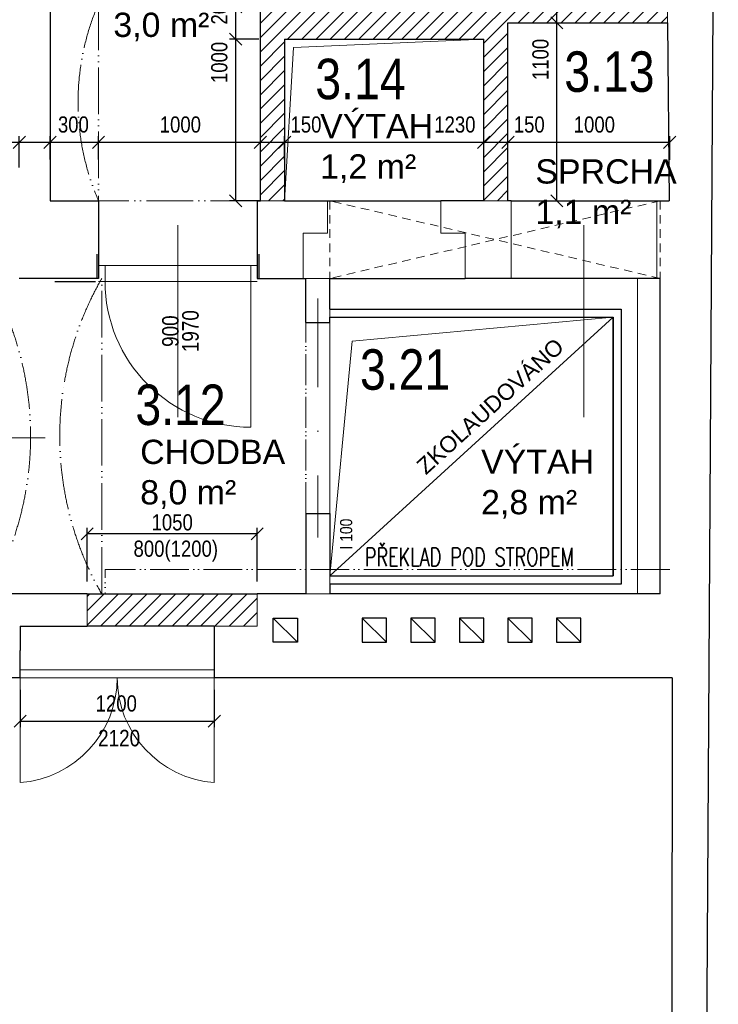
# Model space of a CAD drawing. Header units: millimetres. Extents: x -300958 to -108039, y 30118 to 292543.
# Tile 84 of 256: x -252500 to -248183, y 143231 to 149320. Entities that reach past the tile are written whole.
import ezdxf
from ezdxf.enums import TextEntityAlignment as Align

# ---------------------------------------------------------------- set-up
doc = ezdxf.new("R2010")
doc.units = ezdxf.units.MM
doc.header["$MEASUREMENT"] = 0
for name, pattern in [('ACAD_ISO05W100', [33, 24, -3, 0, -3, 0, -3]), ('DGN Style 2', [879.857395, 527.914437, -351.942958]), ('DGN Style 4', [1094.119168, 546.717885, -273.358943, 0.683397, -273.358943])]:
    doc.linetypes.add(name, pattern=pattern)
doc.layers.get('0').update_dxf_attribs({"lineweight": 13})
doc.layers.get('Defpoints').update_dxf_attribs({"color": 3, "lineweight": 13})
for name, color, linetype, lineweight in [('BOURÁNÍ', 40, 'Continuous', 13), ('dims', 7, 'Continuous', 9), ('dvere', 7, 'Continuous', 9), ('ETAPY', 7, 'Continuous', 0), ('Materiály', 1, 'Continuous', 13), ('OCEL', 7, 'Continuous', 13), ('popis', 7, 'Continuous', 9), ('schody', 7, 'Continuous', 13), ('tenka', 7, 'Continuous', 13), ('texts', 3, 'Continuous', 30), ('walls', 7, 'Continuous', 13)]:
    doc.layers.add(name, color=color, linetype=linetype, lineweight=lineweight)
doc.styles.add('GENERATED_STYLE_8', font='arial.ttf')
doc.styles.get("Standard").update_dxf_attribs({"font": 'txt.shx'})
doc.styles.add('STYLE-0', font='ARIALN.TTF')
doc.styles.add('Style-Arial', font='arial.ttf')
doc.dimstyles.new('arch', dxfattribs={"dimscale": 50, "dimtxt": 2.5, "dimasz": 2.5, "dimexe": 1.25, "dimexo": 0.9, "dimtad": 1, "dimdec": 0, "dimtxsty": 'STYLE-0', "dimblk": 'ARCHTICK', "dimcen": 2.5, "dimadec": 0, "dimazin": 0, "dimtfac": 1, "dimtdec": 0, "dimtmove": 2, "dimatfit": 3, "dimldrblk": 'ARCHTICK', "dimfxl": 0, "dimarcsym": 0})

# ---------------------------------------------------------------- blocks, each defined once
blk = doc.blocks.new('_ArchTick')
at = {"color": 0, "linetype": 'ByBlock', "flags": 128}
blk.add_lwpolyline([(-0.5, -0.5), (0.5, 0.5)], dxfattribs=at)
blk = doc.blocks.new('*D383')
at = {"layer": 'Defpoints', "color": 0, "linetype": 'Continuous'}
for p in [(-252502.6, 148561.8), (-253962.6, 148381.3), (-252502.6, 148331.3)]:
    blk.add_point(p, dxfattribs=at)
at = {"layer": 'dims', "color": 0, "linetype": 'Continuous', "lineweight": -2}
for p, q in [((-253962.6, 148456.3), (-253962.6, 148599.3)), ((-252502.6, 148406.3), (-252502.6, 148599.3)), ((-253962.6, 148561.8), (-252502.6, 148561.8))]:
    blk.add_line(p, q, dxfattribs=at)
at = {"layer": 'dims', "color": 0, "linetype": 'Continuous', "lineweight": -2, "xscale": 75, "yscale": 75, "zscale": 75, "rotation": 180}
blk.add_blockref('_ArchTick', (-253962.6, 148561.8), dxfattribs=at)
at = {"layer": 'dims', "color": 0, "linetype": 'Continuous', "lineweight": -2, "xscale": 75, "yscale": 75, "zscale": 75}
blk.add_blockref('_ArchTick', (-252502.6, 148561.8), dxfattribs=at)
at = {"layer": 'dims', "color": 0, "linetype": 'Continuous', "insert": (-252957.2, 148671.2), "char_height": 100, "attachment_point": 5, "style": 'STYLE-0'}
blk.add_mtext('1460', dxfattribs=at)
blk = doc.blocks.new('*D384')
at = {"layer": 'Defpoints', "color": 0, "linetype": 'Continuous'}
for p in [(-252312.6, 148561.8), (-252502.6, 148381.3), (-252312.6, 148381.3)]:
    blk.add_point(p, dxfattribs=at)
at = {"layer": 'dims', "color": 0, "linetype": 'Continuous', "lineweight": -2}
for p, q in [((-252502.6, 148456.3), (-252502.6, 148599.3)), ((-252312.6, 148456.3), (-252312.6, 148599.3)), ((-252502.6, 148561.8), (-252312.6, 148561.8))]:
    blk.add_line(p, q, dxfattribs=at)
at = {"layer": 'dims', "color": 0, "linetype": 'Continuous', "lineweight": -2, "xscale": 75, "yscale": 75, "zscale": 75, "rotation": 180}
blk.add_blockref('_ArchTick', (-252502.6, 148561.8), dxfattribs=at)
at = {"layer": 'dims', "color": 0, "linetype": 'Continuous', "lineweight": -2, "xscale": 75, "yscale": 75, "zscale": 75}
blk.add_blockref('_ArchTick', (-252312.6, 148561.8), dxfattribs=at)
at = {"layer": 'dims', "color": 0, "linetype": 'Continuous', "insert": (-252670.1, 148457.3), "char_height": 100, "attachment_point": 5, "style": 'STYLE-0'}
blk.add_mtext('190', dxfattribs=at)
blk = doc.blocks.new('*D412')
at = {"layer": 'Defpoints', "color": 0, "linetype": 'Continuous'}
for p in [(-252497.6, 145250), (-251297.6, 145250), (-251297.6, 144981.6)]:
    blk.add_point(p, dxfattribs=at)
at = {"layer": 'dims', "color": 0, "linetype": 'Continuous', "lineweight": -2}
for p, q in [((-252497.6, 145175), (-252497.6, 144944.1)), ((-251297.6, 145175), (-251297.6, 144944.1)), ((-252497.6, 144981.6), (-251297.6, 144981.6))]:
    blk.add_line(p, q, dxfattribs=at)
at = {"layer": 'dims', "color": 0, "linetype": 'Continuous', "lineweight": -2, "xscale": 75, "yscale": 75, "zscale": 75, "rotation": 180}
blk.add_blockref('_ArchTick', (-252497.6, 144981.6), dxfattribs=at)
at = {"layer": 'dims', "color": 0, "linetype": 'Continuous', "lineweight": -2, "xscale": 75, "yscale": 75, "zscale": 75}
blk.add_blockref('_ArchTick', (-251297.6, 144981.6), dxfattribs=at)
at = {"layer": 'dims', "color": 0, "linetype": 'Continuous', "insert": (-251903.2, 145091), "char_height": 100, "attachment_point": 5, "style": 'STYLE-0'}
blk.add_mtext('1200', dxfattribs=at)
blk = doc.blocks.new('*D413')
at = {"layer": 'Defpoints', "color": 0, "linetype": 'Continuous'}
for p in [(-251012.6, 148561.8), (-252012.6, 148381.3), (-251012.6, 148381.3)]:
    blk.add_point(p, dxfattribs=at)
at = {"layer": 'dims', "color": 0, "linetype": 'Continuous', "lineweight": -2}
for p, q in [((-252012.6, 148456.3), (-252012.6, 148599.3)), ((-251012.6, 148456.3), (-251012.6, 148599.3)), ((-252012.6, 148561.8), (-251012.6, 148561.8))]:
    blk.add_line(p, q, dxfattribs=at)
at = {"layer": 'dims', "color": 0, "linetype": 'Continuous', "lineweight": -2, "xscale": 75, "yscale": 75, "zscale": 75, "rotation": 180}
blk.add_blockref('_ArchTick', (-252012.6, 148561.8), dxfattribs=at)
at = {"layer": 'dims', "color": 0, "linetype": 'Continuous', "lineweight": -2, "xscale": 75, "yscale": 75, "zscale": 75}
blk.add_blockref('_ArchTick', (-251012.6, 148561.8), dxfattribs=at)
at = {"layer": 'dims', "color": 0, "linetype": 'Continuous', "insert": (-251507.2, 148671.2), "char_height": 100, "attachment_point": 5, "style": 'STYLE-0'}
blk.add_mtext('1000', dxfattribs=at)
blk = doc.blocks.new('*D414')
at = {"layer": 'Defpoints', "color": 0, "linetype": 'Continuous'}
for p in [(-250862.6, 148561.8), (-251012.6, 148381.3), (-250862.6, 148381.3)]:
    blk.add_point(p, dxfattribs=at)
at = {"layer": 'dims', "color": 0, "linetype": 'Continuous', "lineweight": -2}
for p, q in [((-251012.6, 148456.3), (-251012.6, 148599.3)), ((-250862.6, 148456.3), (-250862.6, 148599.3)), ((-251012.6, 148561.8), (-250862.6, 148561.8))]:
    blk.add_line(p, q, dxfattribs=at)
at = {"layer": 'dims', "color": 0, "linetype": 'Continuous', "lineweight": -2, "xscale": 75, "yscale": 75, "zscale": 75, "rotation": 180}
blk.add_blockref('_ArchTick', (-251012.6, 148561.8), dxfattribs=at)
at = {"layer": 'dims', "color": 0, "linetype": 'Continuous', "lineweight": -2, "xscale": 75, "yscale": 75, "zscale": 75}
blk.add_blockref('_ArchTick', (-250862.6, 148561.8), dxfattribs=at)
at = {"layer": 'dims', "color": 0, "linetype": 'Continuous', "insert": (-250731, 148671.2), "char_height": 100, "attachment_point": 5, "style": 'STYLE-0'}
blk.add_mtext('150', dxfattribs=at)
blk = doc.blocks.new('*D415')
at = {"layer": 'Defpoints', "color": 0, "linetype": 'Continuous'}
for p in [(-252012.6, 148561.8), (-252312.6, 148381.3), (-252012.6, 148381.3)]:
    blk.add_point(p, dxfattribs=at)
at = {"layer": 'dims', "color": 0, "linetype": 'Continuous', "lineweight": -2}
for p, q in [((-252312.6, 148456.3), (-252312.6, 148599.3)), ((-252012.6, 148456.3), (-252012.6, 148599.3)), ((-252312.6, 148561.8), (-252012.6, 148561.8))]:
    blk.add_line(p, q, dxfattribs=at)
at = {"layer": 'dims', "color": 0, "linetype": 'Continuous', "lineweight": -2, "xscale": 75, "yscale": 75, "zscale": 75, "rotation": 180}
blk.add_blockref('_ArchTick', (-252312.6, 148561.8), dxfattribs=at)
at = {"layer": 'dims', "color": 0, "linetype": 'Continuous', "lineweight": -2, "xscale": 75, "yscale": 75, "zscale": 75}
blk.add_blockref('_ArchTick', (-252012.6, 148561.8), dxfattribs=at)
at = {"layer": 'dims', "color": 0, "linetype": 'Continuous', "insert": (-252168.2, 148671.2), "char_height": 100, "attachment_point": 5, "style": 'STYLE-0'}
blk.add_mtext('300', dxfattribs=at)
blk = doc.blocks.new('*D416')
at = {"layer": 'Defpoints', "color": 0, "linetype": 'Continuous'}
for p in [(-249632.6, 148561.8), (-250862.6, 148381.3), (-249632.6, 148381.3)]:
    blk.add_point(p, dxfattribs=at)
at = {"layer": 'dims', "color": 0, "linetype": 'Continuous', "lineweight": -2}
for p, q in [((-250862.6, 148456.3), (-250862.6, 148599.3)), ((-249632.6, 148456.3), (-249632.6, 148599.3)), ((-250862.6, 148561.8), (-249632.6, 148561.8))]:
    blk.add_line(p, q, dxfattribs=at)
at = {"layer": 'dims', "color": 0, "linetype": 'Continuous', "lineweight": -2, "xscale": 75, "yscale": 75, "zscale": 75, "rotation": 180}
blk.add_blockref('_ArchTick', (-250862.6, 148561.8), dxfattribs=at)
at = {"layer": 'dims', "color": 0, "linetype": 'Continuous', "lineweight": -2, "xscale": 75, "yscale": 75, "zscale": 75}
blk.add_blockref('_ArchTick', (-249632.6, 148561.8), dxfattribs=at)
at = {"layer": 'dims', "color": 0, "linetype": 'Continuous', "insert": (-249810.6, 148671.2), "char_height": 100, "attachment_point": 5, "style": 'STYLE-0'}
blk.add_mtext('1230', dxfattribs=at)
blk = doc.blocks.new('*D417')
at = {"layer": 'Defpoints', "color": 0, "linetype": 'Continuous'}
for p in [(-249482.6, 148561.8), (-249632.6, 148381.3), (-249482.6, 148381.3)]:
    blk.add_point(p, dxfattribs=at)
at = {"layer": 'dims', "color": 0, "linetype": 'Continuous', "lineweight": -2}
for p, q in [((-249632.6, 148456.3), (-249632.6, 148599.3)), ((-249482.6, 148456.3), (-249482.6, 148599.3)), ((-249632.6, 148561.8), (-249482.6, 148561.8))]:
    blk.add_line(p, q, dxfattribs=at)
at = {"layer": 'dims', "color": 0, "linetype": 'Continuous', "lineweight": -2, "xscale": 75, "yscale": 75, "zscale": 75, "rotation": 180}
blk.add_blockref('_ArchTick', (-249632.6, 148561.8), dxfattribs=at)
at = {"layer": 'dims', "color": 0, "linetype": 'Continuous', "lineweight": -2, "xscale": 75, "yscale": 75, "zscale": 75}
blk.add_blockref('_ArchTick', (-249482.6, 148561.8), dxfattribs=at)
at = {"layer": 'dims', "color": 0, "linetype": 'Continuous', "insert": (-249351, 148671.2), "char_height": 100, "attachment_point": 5, "style": 'STYLE-0'}
blk.add_mtext('150', dxfattribs=at)
blk = doc.blocks.new('*D418')
at = {"layer": 'Defpoints', "color": 0, "linetype": 'Continuous'}
for p in [(-248482.8, 148561.8), (-249482.6, 148381.3), (-248482.8, 148379.1)]:
    blk.add_point(p, dxfattribs=at)
at = {"layer": 'dims', "color": 0, "linetype": 'Continuous', "lineweight": -2}
for p, q in [((-249482.6, 148456.3), (-249482.6, 148599.3)), ((-248482.8, 148454.1), (-248482.8, 148599.3)), ((-249482.6, 148561.8), (-248482.8, 148561.8))]:
    blk.add_line(p, q, dxfattribs=at)
at = {"layer": 'dims', "color": 0, "linetype": 'Continuous', "lineweight": -2, "xscale": 75, "yscale": 75, "zscale": 75, "rotation": 180}
blk.add_blockref('_ArchTick', (-249482.6, 148561.8), dxfattribs=at)
at = {"layer": 'dims', "color": 0, "linetype": 'Continuous', "lineweight": -2, "xscale": 75, "yscale": 75, "zscale": 75}
blk.add_blockref('_ArchTick', (-248482.8, 148561.8), dxfattribs=at)
at = {"layer": 'dims', "color": 0, "linetype": 'Continuous', "insert": (-248948.5, 148671.2), "char_height": 100, "attachment_point": 5, "style": 'STYLE-0'}
blk.add_mtext('1000', dxfattribs=at)
blk = doc.blocks.new('*D420')
at = {"layer": 'Defpoints', "color": 0, "linetype": 'Continuous'}
for p in [(-251165.1, 149400), (-250950.7, 149400), (-250947.5, 149200)]:
    blk.add_point(p, dxfattribs=at)
at = {"layer": 'dims', "color": 0, "linetype": 'Continuous', "lineweight": -2}
for p, q in [((-251025.7, 149400), (-251202.6, 149400)), ((-251165.1, 149200), (-251165.1, 149400)), ((-251022.5, 149200), (-251202.6, 149200))]:
    blk.add_line(p, q, dxfattribs=at)
at = {"layer": 'dims', "color": 0, "linetype": 'Continuous', "lineweight": -2, "xscale": 75, "yscale": 75, "zscale": 75}
for p, rotation in [((-251165.1, 149400), 90), ((-251165.1, 149200), 270)]:
    blk.add_blockref('_ArchTick', p, dxfattribs=dict(at, rotation=rotation))
at = {"layer": 'dims', "color": 0, "linetype": 'Continuous', "insert": (-251266.1, 149385.5), "char_height": 100, "attachment_point": 5, "rotation": 90, "style": 'STYLE-0'}
blk.add_mtext('200', dxfattribs=at)
blk = doc.blocks.new('*D421')
at = {"layer": 'Defpoints', "color": 0, "linetype": 'Continuous'}
for p in [(-251165.1, 149200), (-250950.7, 149200), (-250937.6, 148200)]:
    blk.add_point(p, dxfattribs=at)
at = {"layer": 'dims', "color": 0, "linetype": 'Continuous', "lineweight": -2}
for p, q in [((-251025.7, 149200), (-251202.6, 149200)), ((-251165.1, 148200), (-251165.1, 149200)), ((-251012.6, 148200), (-251202.6, 148200))]:
    blk.add_line(p, q, dxfattribs=at)
at = {"layer": 'dims', "color": 0, "linetype": 'Continuous', "lineweight": -2, "xscale": 75, "yscale": 75, "zscale": 75}
for p, rotation in [((-251165.1, 149200), 90), ((-251165.1, 148200), 270)]:
    blk.add_blockref('_ArchTick', p, dxfattribs=dict(at, rotation=rotation))
at = {"layer": 'dims', "color": 0, "linetype": 'Continuous', "insert": (-251266.1, 149055.8), "char_height": 100, "attachment_point": 5, "rotation": 90, "style": 'STYLE-0'}
blk.add_mtext('1000', dxfattribs=at)
blk = doc.blocks.new('*D423')
at = {"layer": 'Defpoints', "color": 0, "linetype": 'Continuous'}
for p in [(-249482.6, 149500), (-249180, 149500), (-249482.6, 149300)]:
    blk.add_point(p, dxfattribs=at)
at = {"layer": 'dims', "color": 0, "linetype": 'Continuous', "lineweight": -2}
for p, q in [((-249407.6, 149500), (-249142.5, 149500)), ((-249180, 149300), (-249180, 149500)), ((-249407.6, 149300), (-249142.5, 149300))]:
    blk.add_line(p, q, dxfattribs=at)
at = {"layer": 'dims', "color": 0, "linetype": 'Continuous', "lineweight": -2, "xscale": 75, "yscale": 75, "zscale": 75}
for p, rotation in [((-249180, 149500), 90), ((-249180, 149300), 270)]:
    blk.add_blockref('_ArchTick', p, dxfattribs=dict(at, rotation=rotation))
at = {"layer": 'dims', "color": 0, "linetype": 'Continuous', "insert": (-249281.1, 149722.6), "char_height": 100, "attachment_point": 5, "rotation": 90, "style": 'STYLE-0'}
blk.add_mtext('200', dxfattribs=at)
blk = doc.blocks.new('*D426')
at = {"layer": 'Defpoints', "color": 0, "linetype": 'Continuous'}
for p in [(-249482.6, 149300), (-249180, 149300), (-249482.6, 148200)]:
    blk.add_point(p, dxfattribs=at)
at = {"layer": 'dims', "color": 0, "linetype": 'Continuous', "lineweight": -2}
for p, q in [((-249407.6, 149300), (-249142.5, 149300)), ((-249180, 148200), (-249180, 149300)), ((-249407.6, 148200), (-249142.5, 148200))]:
    blk.add_line(p, q, dxfattribs=at)
at = {"layer": 'dims', "color": 0, "linetype": 'Continuous', "lineweight": -2, "xscale": 75, "yscale": 75, "zscale": 75}
for p, rotation in [((-249180, 149300), 90), ((-249180, 148200), 270)]:
    blk.add_blockref('_ArchTick', p, dxfattribs=dict(at, rotation=rotation))
at = {"layer": 'dims', "color": 0, "linetype": 'Continuous', "insert": (-249281.1, 149074.2), "char_height": 100, "attachment_point": 5, "rotation": 90, "style": 'STYLE-0'}
blk.add_mtext('1100', dxfattribs=at)
blk = doc.blocks.new('*D428')
at = {"layer": 'Defpoints', "color": 0, "linetype": 'Continuous'}
for p in [(-248498, 149601.8), (-251012.6, 149421.3), (-248498, 149300)]:
    blk.add_point(p, dxfattribs=at)
at = {"layer": 'dims', "color": 0, "linetype": 'Continuous', "lineweight": -2}
for p, q in [((-251012.6, 149496.3), (-251012.6, 149639.3)), ((-248498, 149375), (-248498, 149639.3)), ((-251012.6, 149601.8), (-248498, 149601.8))]:
    blk.add_line(p, q, dxfattribs=at)
at = {"layer": 'dims', "color": 0, "linetype": 'Continuous', "lineweight": -2, "xscale": 75, "yscale": 75, "zscale": 75, "rotation": 180}
blk.add_blockref('_ArchTick', (-251012.6, 149601.8), dxfattribs=at)
at = {"layer": 'dims', "color": 0, "linetype": 'Continuous', "lineweight": -2, "xscale": 75, "yscale": 75, "zscale": 75}
blk.add_blockref('_ArchTick', (-248498, 149601.8), dxfattribs=at)
at = {"layer": 'dims', "color": 0, "linetype": 'Continuous', "insert": (-249810.6, 149711.2), "char_height": 100, "attachment_point": 5, "style": 'STYLE-0'}
blk.add_mtext('2515', dxfattribs=at)
blk = doc.blocks.new('*D664')
at = {"layer": 'Defpoints', "color": 0, "linetype": 'Continuous'}
for p in [(-252082.6, 146141.1), (-252082.6, 145770), (-251032.6, 145770)]:
    blk.add_point(p, dxfattribs=at)
at = {"layer": 'dims', "color": 0, "linetype": 'Continuous', "lineweight": -2}
for p, q in [((-252082.6, 145845), (-252082.6, 146178.6)), ((-251032.6, 146141.1), (-252082.6, 146141.1)), ((-251032.6, 145845), (-251032.6, 146178.6))]:
    blk.add_line(p, q, dxfattribs=at)
at = {"layer": 'dims', "color": 0, "linetype": 'Continuous', "lineweight": -2, "xscale": 75, "yscale": 75, "zscale": 75, "rotation": 180}
blk.add_blockref('_ArchTick', (-252082.6, 146141.1), dxfattribs=at)
at = {"layer": 'dims', "color": 0, "linetype": 'Continuous', "lineweight": -2, "xscale": 75, "yscale": 75, "zscale": 75}
blk.add_blockref('_ArchTick', (-251032.6, 146141.1), dxfattribs=at)
at = {"layer": 'dims', "color": 0, "linetype": 'Continuous', "insert": (-251557.6, 146211), "char_height": 100, "attachment_point": 5, "style": 'STYLE-0'}
blk.add_mtext('1050', dxfattribs=at)

msp = doc.modelspace()

# ---------------------------------------------------------------- hatches: boundary and pattern name
at = {"layer": 'BOURÁNÍ', "linetype": 'Continuous'}
h = msp.add_hatch(dxfattribs=at)
h.set_pattern_fill('ANSI31', color=256, scale=500, style=0)
h.paths.add_polyline_path([(-250812.6, 150650), (-251012.6, 150650), (-251012.6, 148200), (-250862.6, 148200), (-250862.6, 149200), (-249632.6, 149200), (-249632.6, 148200), (-249482.6, 148200), (-249482.6, 149300), (-248495.4, 149300), (-248497.2, 149500), (-249482.6, 149500), (-249482.6, 149600), (-249682.6, 149600), (-249682.6, 149400), (-250812.6, 149400)])
h.paths.add_polyline_path([(-251931.8, 149208.9), (-250976.8, 149208.9), (-250976.8, 149610.7), (-251931.8, 149610.7)], flags=9)
h = msp.add_hatch(dxfattribs=at)
h.set_pattern_fill('ANSI31', color=256, scale=500, style=0)
h.paths.add_polyline_path([(-251297.6, 145570), (-251032.6, 145570), (-251032.6, 145770), (-252082.6, 145770), (-252082.6, 145570)])

# ---------------------------------------------------------------- linework, layer by layer
at = {"layer": 'BOURÁNÍ', "linetype": 'Continuous', "lineweight": 30}
for p, q in [((-251012.6, 148200), (-251012.6, 150650)), ((-249482.6, 148200), (-249482.6, 149300)), ((-249482.6, 149300), (-248497, 149300)), ((-250862.6, 149200), (-249632.6, 149200)), ((-250862.6, 149200), (-250862.6, 148200)), ((-249632.6, 148200), (-249632.6, 149200)), ((-252312.6, 149130), (-252312.6, 148200)), ((-252022.6, 147870), (-252022.6, 147720)), ((-251022.6, 147870), (-251022.6, 147720)), ((-252282.6, 147700), (-252032.6, 147700)), ((-252082.6, 145770), (-251032.6, 145770)), ((-251297.6, 145570), (-252082.6, 145570))]:
    msp.add_line(p, q, dxfattribs=at)
at = {"layer": 'BOURÁNÍ', "linetype": 'Continuous'}
for p, q in [((-249012.6, 148050), (-249012.6, 146862.7)), ((-251032.6, 147800), (-252012.6, 147800)), ((-251972.6, 147700), (-251972.6, 147800)), ((-251072.6, 147700), (-251072.6, 147800)), ((-251032.6, 147700), (-252012.6, 147700)), ((-252497.6, 145300), (-251297.6, 145300)), ((-252497.6, 145250), (-251297.6, 145250))]:
    msp.add_line(p, q, dxfattribs=at)
at = {"layer": 'BOURÁNÍ', "linetype": 'Continuous', "flags": 128}
msp.add_lwpolyline([(-250862.6, 148200), (-250808, 149148.1), (-249632.6, 149200)], dxfattribs=at)
for points in [[(-251072.6, 147700), (-251072.6, 146800), (-251072.6, 147700), (-251072.6, 146800, -0.414214), (-251972.6, 147700)], [(-252497.6, 145250), (-252497.6, 144601.9, 0.391837), (-251897.6, 145250)], [(-251297.6, 145250), (-251297.6, 144601.9, -0.391837), (-251897.6, 145250)]]:
    msp.add_lwpolyline(points, format="xyb", dxfattribs=at)
at = {"layer": 'dvere', "linetype": 'Continuous'}
for p, q in [((-251522.6, 148050), (-251522.6, 146862.7)), ((-252342.6, 146735), (-253529.9, 146735))]:
    msp.add_line(p, q, dxfattribs=at)
at = {"layer": 'dvere', "linetype": 'ACAD_ISO05W100', "ltscale": 8}
msp.add_line((-250732.6, 146267), (-250732.6, 147447), dxfattribs=at)
msp.add_line((-250732.6, 146267), (-250732.6, 147447), dxfattribs=at)
at = {"layer": 'Materiály', "linetype": 'Continuous', "lineweight": 0}
for p, q in [((-250812.6, 148200), (-249682.6, 148200)), ((-250597.6, 148000), (-250597.6, 148200)), ((-250597.6, 148200), (-249897.6, 148200)), ((-249897.6, 148000), (-249897.6, 148200)), ((-250747.6, 147720), (-250747.6, 148000)), ((-250747.6, 148000), (-250597.6, 148000)), ((-249897.6, 148000), (-249747.6, 148000)), ((-249747.6, 147720), (-249747.6, 148000)), ((-251297.6, 145250), (-251297.6, 145420)), ((-251882.6, 145250), (-251782.6, 145250))]:
    msp.add_line(p, q, dxfattribs=at)
msp.add_point((-252202.6, 147720), dxfattribs=at)
at = {"layer": 'OCEL', "linetype": 'DGN Style 4'}
msp.add_line((-250657.6, 147595), (-250657.6, 146117), dxfattribs=at)
at = {"layer": 'schody', "linetype": 'Continuous', "lineweight": 0, "flags": 128}
msp.add_lwpolyline([(-250582.6, 145880), (-250444.6, 147332.2), (-248832.6, 147480)], dxfattribs=at)
msp.add_lwpolyline([(-250582.6, 145880), (-250444.6, 147332.2), (-248832.6, 147480)], dxfattribs=at)
at = {"layer": 'tenka', "linetype": 'Continuous'}
for p, q in [((-248499.2, 149500), (-248497, 149300)), ((-250862.6, 148200), (-251012.6, 148200)), ((-250597.6, 148000), (-250597.6, 148200)), ((-249897.6, 148200), (-249897.6, 148000)), ((-249482.6, 148200), (-249632.6, 148200)), ((-249462.6, 147720), (-249462.6, 148200)), ((-248562.6, 147720), (-248562.6, 148200)), ((-250747.6, 147720), (-250747.6, 148000)), ((-250747.6, 148000), (-250597.6, 148000)), ((-249897.6, 148000), (-249747.6, 148000)), ((-249747.6, 148000), (-249747.6, 147720)), ((-250732.6, 147720), (-250582.6, 147720)), ((-250582.6, 147480), (-250582.6, 147530)), ((-250582.6, 146267), (-250582.6, 147447)), ((-250582.6, 146267), (-250582.6, 147447)), ((-250582.6, 145880), (-250582.6, 145830)), ((-252082.6, 145570), (-252082.6, 145770)), ((-250732.6, 145770), (-250582.6, 145770))]:
    msp.add_line(p, q, dxfattribs=at)
at = {"layer": 'tenka', "linetype": 'ACAD_ISO05W100', "ltscale": 12}
for p, q in [((-252012.6, 149420), (-252012.6, 148200)), ((-251032.6, 148200), (-252012.6, 148200)), ((-251992.6, 145770), (-251992.6, 147720)), ((-252497.6, 145250), (-251297.6, 145250))]:
    msp.add_line(p, q, dxfattribs=at)
at = {"layer": 'tenka', "linetype": 'DGN Style 2', "ltscale": 0.1}
for p, q in [((-250582.6, 148200), (-250582.6, 147720)), ((-248542.6, 148200), (-250582.6, 147720)), ((-248542.6, 147720), (-250582.6, 148200)), ((-248542.6, 148200), (-248542.6, 147720))]:
    msp.add_line(p, q, dxfattribs=at)
at = {"layer": 'tenka'}
msp.add_line((-248682.6, 145770), (-248682.6, 147720), dxfattribs=at)
at = {"layer": 'tenka', "linetype": 'ACAD_ISO05W100', "ltscale": 10, "flags": 128}
msp.add_lwpolyline([(-248482.6, 145920), (-251972.6, 145920), (-251972.6, 145770)], dxfattribs=at)
at = {"layer": 'tenka', "linetype": 'Continuous', "flags": 128}
msp.add_lwpolyline([(-251032.6, 145770), (-251032.6, 145570), (-251297.6, 145570), (-251297.6, 145570)], dxfattribs=at)
at = {"layer": 'tenka', "linetype": 'ACAD_ISO05W100', "ltscale": 12}
msp.add_arc((-250609.8, 148810), 1529.7, 156.49863, 203.50137, dxfattribs=at)
for centre, major_axis, ratio, start_param, end_param in [((-254353.4, 146745), (0, 1940.7), 0.989744, 4.186028, 5.23875), ((-250331.8, 146744), (0, 1942.7), 0.988745, 1.044435, 2.095985)]:
    msp.add_ellipse(centre, major_axis=major_axis, ratio=ratio, start_param=start_param, end_param=end_param, dxfattribs=at)
at = {"layer": 'walls', "linetype": 'Continuous', "lineweight": 30}
for p, q in [((-252312.6, 149420), (-252312.6, 148200)), ((-248497, 149300), (-248485.2, 148200)), ((-252312.6, 148200), (-252012.6, 148200)), ((-252012.6, 148200), (-252012.6, 147790)), ((-252012.6, 148200), (-252012.6, 147720)), ((-252012.6, 148200), (-252012.6, 147720)), ((-251032.6, 148200), (-251032.6, 147720)), ((-251032.6, 148200), (-251012.6, 148200)), ((-250862.6, 148200), (-250597.6, 148200)), ((-250597.6, 148200), (-249897.6, 148200)), ((-249632.6, 148200), (-249897.6, 148200)), ((-249462.6, 148200), (-249482.6, 148200)), ((-249462.6, 148200), (-248562.6, 148200)), ((-248562.6, 148200), (-248485.2, 148200)), ((-251032.6, 147720), (-250747.6, 147720)), ((-250747.6, 147720), (-250732.6, 147720)), ((-250747.6, 147720), (-250732.6, 147720)), ((-250732.6, 147447), (-250732.6, 147720)), ((-250732.6, 147447), (-250732.6, 147720)), ((-250582.6, 147720), (-249747.6, 147720)), ((-250582.6, 147530), (-250582.6, 147720)), ((-250582.6, 147530), (-250582.6, 147720)), ((-248542.6, 145770), (-248542.6, 147720)), ((-250582.6, 147480), (-248832.6, 147480)), ((-250582.6, 147447), (-250582.6, 147480)), ((-250582.6, 147447), (-250582.6, 147480)), ((-250582.6, 145880), (-248832.6, 147480)), ((-248832.6, 145880), (-248832.6, 147480)), ((-248832.6, 147480), (-248832.6, 145880)), ((-250732.6, 147447), (-250582.6, 147447)), ((-250732.6, 147447), (-250582.6, 147447)), ((-250732.6, 146267), (-250732.6, 145770)), ((-250732.6, 146267), (-250582.6, 146267)), ((-250732.6, 146267), (-250582.6, 146267)), ((-250732.6, 146267), (-250732.6, 145770)), ((-250582.6, 146267), (-250582.6, 145880)), ((-250582.6, 146267), (-250582.6, 145880)), ((-250582.6, 145880), (-248832.6, 145880)), ((-250582.6, 145830), (-250582.6, 145770)), ((-250582.6, 145830), (-250582.6, 145770)), ((-252082.6, 145770), (-252622.6, 145770)), ((-250732.6, 145770), (-251032.6, 145770)), ((-250932.6, 145620), (-250782.6, 145470)), ((-250382.6, 145620), (-250232.6, 145470)), ((-250082.6, 145620), (-249932.6, 145470)), ((-249782.6, 145620), (-249632.6, 145470)), ((-249482.6, 145620), (-249332.6, 145470)), ((-249182.6, 145620), (-249032.6, 145470)), ((-252497.6, 145570), (-252082.6, 145570)), ((-252497.6, 145570), (-252497.6, 145420)), ((-251297.6, 145570), (-251297.6, 145250)), ((-252497.6, 145250), (-252497.6, 145420)), ((-252497.6, 145250), (-253232.6, 145250)), ((-248467.6, 145250), (-251297.6, 145250)), ((-248467.6, 145250), (-248469.5, 142850))]:
    msp.add_line(p, q, dxfattribs=at)
at = {"layer": 'walls', "linetype": 'Continuous', "lineweight": 30, "flags": 128}
for points in [[(-250612.6, 154820), (-248182.6, 154820), (-248282.6, 138540), (-248737.6, 138540)], [(-252202.6, 147720), (-252502.6, 147720)], [(-252012.6, 147720), (-252202.6, 147720)], [(-248542.6, 147720), (-249747.6, 147720)], [(-250582.6, 147530), (-248782.6, 147530), (-248782.6, 145830), (-250582.6, 145830)], [(-248542.6, 145770), (-250582.6, 145770)], [(-248682.6, 145770), (-249482.6, 145770)], [(-248682.6, 145770), (-249482.6, 145770)]]:
    msp.add_lwpolyline(points, dxfattribs=at)
for points in [[(-250932.6, 145620), (-250782.6, 145620), (-250782.6, 145470), (-250932.6, 145470)], [(-250232.6, 145620), (-250382.6, 145620), (-250382.6, 145470), (-250232.6, 145470)], [(-249932.6, 145620), (-250082.6, 145620), (-250082.6, 145470), (-249932.6, 145470)], [(-249632.6, 145620), (-249782.6, 145620), (-249782.6, 145470), (-249632.6, 145470)], [(-249332.6, 145620), (-249482.6, 145620), (-249482.6, 145470), (-249332.6, 145470)], [(-249032.6, 145620), (-249182.6, 145620), (-249182.6, 145470), (-249032.6, 145470)]]:
    msp.add_lwpolyline(points, close=True, dxfattribs=at)

# ---------------------------------------------------------------- texts
at = {"layer": 'dims', "linetype": 'Continuous', "style": 'STYLE-0'}
msp.add_text('800(1200)', height=100, dxfattribs=at).set_placement((-251535.5, 146048.8), align=Align.MIDDLE_CENTER)
at = {"layer": 'dims', "linetype": 'Continuous', "insert": (-251885.6, 144876.6), "char_height": 102, "attachment_point": 5, "line_spacing_factor": 0.72871, "style": 'STYLE-0'}
msp.add_mtext('2120', dxfattribs=at)
at = {"layer": 'dvere', "linetype": 'Continuous', "insert": (-251506.3, 147393.9), "char_height": 102, "attachment_point": 5, "rotation": 90, "line_spacing_factor": 0.72871, "style": 'STYLE-0'}
msp.add_mtext('900\\P1970', dxfattribs=at)
at = {"layer": 'ETAPY', "linetype": 'Continuous', "lineweight": 30, "insert": (-250056.8, 146575.9), "char_height": 100, "width": 1917.071, "attachment_point": 1, "rotation": 42.249, "style": 'GENERATED_STYLE_8'}
msp.add_mtext('\\A1;ZKOLAUDOVÁNO', dxfattribs=at)
at = {"layer": 'OCEL', "linetype": 'Continuous', "style": 'STYLE-0'}
msp.add_text('I 100', height=75, rotation=90, dxfattribs=at).set_placement((-250482.7, 146138.9), align=Align.MIDDLE_CENTER)
at = {"layer": 'popis', "linetype": 'Continuous', "char_height": 150, "width": 1303.837, "attachment_point": 1, "style": 'GENERATED_STYLE_8'}
for s, insert in [('\\A1;CHODBA \\P3,0 m²', (-251921.4, 149613.4)), ('\\A1;VÝTAH \\P1,2 m²', (-250643.3, 148737.3)), ('\\A1;SPRCHA \\P1,1 m²', (-249313.2, 148456.7)), ('\\A1;CHODBA \\P8,0 m²', (-251755.4, 146722.5)), ('\\A1;VÝTAH \\P2,8 m²', (-249648.5, 146661.6))]:
    msp.add_mtext(s, dxfattribs=dict(at, insert=insert))
at = {"layer": 'popis', "linetype": 'Continuous', "insert": (-250367.1, 145997.1), "char_height": 112, "attachment_point": 4, "rotation": 0.00116, "line_spacing_factor": 0.765173, "style": 'Style-Arial'}
msp.add_mtext('{\\Fromans|c0;\\W0.71429;P\\Fromans|c238;Ř\\Fromans|c0;EKLAD POD STROPEM}', dxfattribs=at)
at = {"layer": 'texts', "linetype": 'Continuous', "lineweight": 0, "char_height": 250, "width": 788.673, "attachment_point": 5}
for s, insert in [('\\fArial Narrow|b0|i0|c238|p39;3.13', (-248855.5, 148997.1)), ('\\fArial Narrow|b0|i0|c238|p39;3.14', (-250394.2, 148951.7)), ('{\\fArial Narrow|b0|i0|c238|p39;3.21}', (-250118.3, 147155)), ('\\fArial Narrow|b0|i0|c238|p39;3.12', (-251506.3, 146936.9))]:
    msp.add_mtext(s, dxfattribs=dict(at, insert=insert))

# ---------------------------------------------------------------- dimensions: what is measured, and where the dimension line sits
at = {"layer": 'dims', "linetype": 'Continuous'}
for base, p1, p2, picture, middle in [((-249180, 149500), (-249482.6, 149300), (-249482.6, 149500), '*D423', (-249281.1, 149722.6)), ((-251165.1, 149400), (-250947.5, 149200), (-250950.7, 149400), '*D420', (-251266.1, 149385.5)), ((-249180, 149300), (-249482.6, 148200), (-249482.6, 149300), '*D426', (-249281.1, 149074.2)), ((-251165.1, 149200), (-250937.6, 148200), (-250950.7, 149200), '*D421', (-251266.1, 149055.8))]:
    dim = msp.add_linear_dim(base=base, p1=p1, p2=p2, angle=90, dimstyle='arch', override={"dimtxt": 2, "dimasz": 1.5, "dimexe": 0.75, "dimexo": 1.5, "dimgap": 0.375, "dimcen": 0.05}, dxfattribs=at)
    dim.commit()
    dim.dimension.update_dxf_attribs({"geometry": picture, "text_midpoint": middle, "dimtype": 160})
for base, p1, p2, picture, middle in [((-248498, 149601.8), (-251012.6, 149421.3), (-248498, 149300), '*D428', (-249810.6, 149711.2)), ((-252502.6, 148561.8), (-253962.6, 148381.3), (-252502.6, 148331.3), '*D383', (-252957.2, 148671.2)), ((-252012.6, 148561.8), (-252312.6, 148381.3), (-252012.6, 148381.3), '*D415', (-252168.2, 148671.2)), ((-251012.6, 148561.8), (-252012.6, 148381.3), (-251012.6, 148381.3), '*D413', (-251507.2, 148671.2)), ((-250862.6, 148561.8), (-251012.6, 148381.3), (-250862.6, 148381.3), '*D414', (-250731, 148671.2)), ((-249632.6, 148561.8), (-250862.6, 148381.3), (-249632.6, 148381.3), '*D416', (-249810.6, 148671.2)), ((-249482.6, 148561.8), (-249632.6, 148381.3), (-249482.6, 148381.3), '*D417', (-249351, 148671.2)), ((-248482.8, 148561.8), (-249482.6, 148381.3), (-248482.8, 148379.1), '*D418', (-248948.5, 148671.2)), ((-252312.6, 148561.8), (-252502.6, 148381.3), (-252312.6, 148381.3), '*D384', (-252670.1, 148457.3)), ((-251297.6, 144981.6), (-252497.6, 145250), (-251297.6, 145250), '*D412', (-251903.2, 145091))]:
    dim = msp.add_linear_dim(base=base, p1=p1, p2=p2, dimstyle='arch', override={"dimtxt": 2, "dimasz": 1.5, "dimexe": 0.75, "dimexo": 1.5, "dimgap": 0.375, "dimcen": 0.05}, dxfattribs=at)
    dim.commit()
    dim.dimension.update_dxf_attribs({"geometry": picture, "text_midpoint": middle, "dimtype": 160})
dim = msp.add_linear_dim(base=(-252082.6, 146141.1), p1=(-251032.6, 145770), p2=(-252082.6, 145770), angle=180, dimstyle='arch', override={"dimtxt": 2, "dimasz": 1.5, "dimexe": 0.75, "dimexo": 1.5, "dimgap": 0.375, "dimcen": 0.05}, dxfattribs=at)
dim.commit()
dim.dimension.update_dxf_attribs({"geometry": '*D664', "text_midpoint": (-251557.6, 146211)})

doc.saveas('drawing.dxf')
